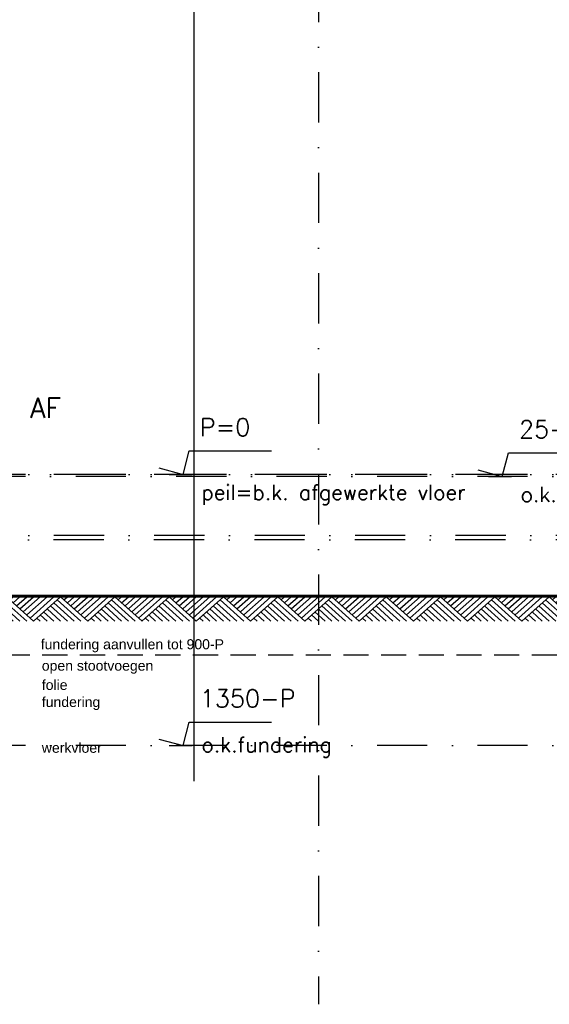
# Model space of a CAD drawing. Extents: x 0 to 259347, y 0 to 198427.
# Tile 45 of 54: x 137868 to 140505, y 89808 to 94709. Entities that reach past the tile are written whole.
import ezdxf
from ezdxf.enums import TextEntityAlignment as Align

# ---------------------------------------------------------------- set-up
doc = ezdxf.new("R2010")
doc.units = 0
doc.header["$LTSCALE"] = 20
doc.header["$MEASUREMENT"] = 0
doc.header["$PDSIZE"] = -1
for name, pattern in [('DASHDOT', [25, 12.5, -6.25, 0, -6.25]), ('DD1', [2.66667, 1.66667, -0.5, 0, -0.5]), ('HIDDEN', [9.375, 6.25, -3.125])]:
    doc.linetypes.add(name, pattern=pattern)
doc.layers.get('0').update_dxf_attribs({"linetype": 'CONTINUOUS'})
for name, color, linetype in [('_DETAILNUMMERSTEKST', 4, 'CONTINUOUS'), ('A--L$7A-_STRAMIEN', 1, 'DASHDOT'), ('A--L11D5_GRONDWERK', 5, 'CONTINUOUS'), ('A--L16--', 7, 'CONTINUOUS'), ('A--L16--_F123-', 7, 'CONTINUOUS'), ('A--L16D4_FUNDERING', 4, 'CONTINUOUS'), ('A--L21--', 3, 'CONTINUOUS'), ('A--M01A1_MAATVOERING', 1, 'CONTINUOUS'), ('A--M01B1_HOOGTE_MAATV', 1, 'CONTINUOUS'), ('A--T$1A-_F123_20', 1, 'CONTINUOUS'), ('A--T01B2_HOOGTE_MAATV', 2, 'CONTINUOUS'), ('A--T01B3_HOOGTE_MAATV', 3, 'CONTINUOUS'), ('STRAMIEN', 8, 'DD1'), ('X--LR---_CP', 7, 'CONTINUOUS')]:
    doc.layers.add(name, color=color, linetype=linetype)
doc.styles.add('EB2', font='ARIAL.TTF')
doc.styles.add('HIEMSTRA', font='romans.shx')
doc.styles.add('HOOGTEXT', font='ROMANS.shx', dxfattribs={"height": 2.5})

# ---------------------------------------------------------------- blocks, each defined once
blk = doc.blocks.new('HOOGTEP')
at = {"layer": 'A--M01A1_MAATVOERING'}
for p, q in [((0, 0), (0.624, 2.33)), ((0.624, 2.33), (8.794, 2.33)), ((-2.415, 0.647), (0, 0))]:
    blk.add_line(p, q, dxfattribs=at)
at = {"layer": 'A--M01B1_HOOGTE_MAATV'}
blk.add_line((-1.379, 0), (0.911, 0), dxfattribs=at)
at = {"layer": 'A--T01B2_HOOGTE_MAATV', "style": 'HOOGTEXT', "flags": 4}
blk.add_attdef('TEKST', (1.84, -0.671), '', height=1.5, dxfattribs=at)
at = {"layer": 'A--T01B3_HOOGTE_MAATV', "style": 'HOOGTEXT', "flags": 4}
blk.add_attdef('HOOGTE', (1.673, 3.819), '', height=1.75, dxfattribs=at)
blk = doc.blocks.new('Q010064-')
at = {"layer": 'A--L16--_F123-', "color": 1, "linetype": 'Continuous'}
for points in [[(37.5, -37.5), (75, 0)], [(75, -75), (150, 0)], [(112.5, -112.5), (225, 0)], [(150, -150), (300, 0)], [(187.5, -187.5), (375, 0)], [(225, -225), (450, 0)], [(262.5, -262.5), (525, 0)], [(300, -300), (600, 0)], [(900, -300), (600, 0)], [(750, -300), (525, -75)], [(825, -300), (562.5, -37.5)], [(525, -300), (412.5, -187.5)], [(600, -300), (450, -150)], [(675, -300), (487.5, -112.5)], [(375, -300), (337.5, -262.5)], [(450, -300), (375, -225)]]:
    blk.add_lwpolyline(points, dxfattribs=at)
at = {"layer": 'X--LR---_CP'}
blk.add_point((600, 0), dxfattribs=at)
blk.add_point((600, 0), dxfattribs=at)
blk = doc.blocks.new('A$C543B4771')
at = {"layer": 'A--L16--', "xscale": 0.4504033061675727, "yscale": 0.3999999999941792}
for p in [(-16.9, 120), (253.4, 120), (523.6, 120), (793.8, 120), (1064.1, 120)]:
    blk.add_blockref('Q010064-', p, dxfattribs=at)

msp = doc.modelspace()

# ---------------------------------------------------------------- linework, layer by layer
at = {"layer": 'A--L$7A-_STRAMIEN', "linetype": 'Continuous'}
msp.add_line((138735.4, 107777.7), (138735.4, 90919), dxfattribs=at)
at = {"layer": 'A--L11D5_GRONDWERK'}
for p, q in [((137014.2, 91841.9), (142673, 91841.9)), ((137014.2, 91838.9), (143173, 91838.9)), ((137014.2, 91835.9), (143673, 91835.9)), ((137022.3, 91844.9), (142173, 91844.9))]:
    msp.add_line(p, q, dxfattribs=at)
at = {"layer": 'A--L16D4_FUNDERING', "linetype": 'HIDDEN'}
msp.add_line((141667.8, 91545.9), (137012.3, 91545.9), dxfattribs=at)
at = {"layer": 'STRAMIEN', "linetype": 'DASHDOT'}
for p, q in [((139355, 109950.7), (139355, 89807.9)), ((145789.1, 92445.9), (108804.9, 92445.9)), ((145898.3, 92445.9), (122465.5, 92445.9)), ((145898.3, 92435.9), (137040.4, 92435.9)), ((145789.1, 92140.9), (108804.9, 92140.9)), ((145787.7, 92120.9), (136900.6, 92120.9)), ((145898.3, 91095.9), (108976.8, 91095.9))]:
    msp.add_line(p, q, dxfattribs=at)

# ---------------------------------------------------------------- block references
at = {"color": 3}
ref = msp.add_blockref('HOOGTEP', (138681.1, 92445.9), dxfattribs=dict(at, xscale=50, yscale=50, zscale=50))
ref.add_attrib('TEKST', 'peil=b.k. afgewerkte vloer', (138773.1, 92318.8), dxfattribs={"layer": 'A--T01B2_HOOGTE_MAATV', "height": 75, "style": 'HOOGTEXT', "flags": 4})
ref.add_attrib('HOOGTE', 'P=0', (138764.8, 92636.9), dxfattribs={"layer": 'A--T01B3_HOOGTE_MAATV', "height": 87.5, "style": 'HOOGTEXT', "flags": 4})
ref = msp.add_blockref('HOOGTEP', (140270.6, 92435.9), dxfattribs=dict(at, xscale=50, yscale=50, zscale=50))
ref.add_attrib('TEKST', 'o.k. kozijn', (140362.5, 92308.8), dxfattribs={"layer": 'A--T01B2_HOOGTE_MAATV', "height": 75, "style": 'HOOGTEXT', "flags": 4})
ref.add_attrib('HOOGTE', '25-P', (140354.2, 92626.9), dxfattribs={"layer": 'A--T01B3_HOOGTE_MAATV', "height": 87.5, "style": 'HOOGTEXT', "flags": 4})
at = {"color": 3, "xscale": 50, "yscale": 50, "zscale": 50}
msp.add_blockref('HOOGTEP', (138681.1, 91095.9), dxfattribs=at).add_auto_attribs({'TEKST': 'o.k.fundering', 'HOOGTE': '1350-P'})
at = {"layer": 'A--L21--'}
for p in [(137007.3, 91715.9), (138358.5, 91715.9), (139709.7, 91715.9)]:
    msp.add_blockref('A$C543B4771', p, dxfattribs=at)

# ---------------------------------------------------------------- texts
at = {"layer": '_DETAILNUMMERSTEKST', "style": 'HIEMSTRA'}
msp.add_text('AF', height=100, dxfattribs=at).set_placement((137919, 92727))
at = {"layer": 'A--T$1A-_F123_20', "style": 'EB2'}
msp.add_text('fundering aanvullen tot 900-P', height=50, dxfattribs=at).set_placement((138885, 91575.3), align=Align.RIGHT)
for s, p in [('open stootvoegen', (137977.8, 91468.7)), ('folie', (137977.8, 91372.8)), ('fundering', (137977.8, 91287.8)), ('werkvloer', (137977.8, 91060))]:
    msp.add_text(s, height=50, dxfattribs=at).set_placement(p)

doc.saveas('drawing.dxf')
